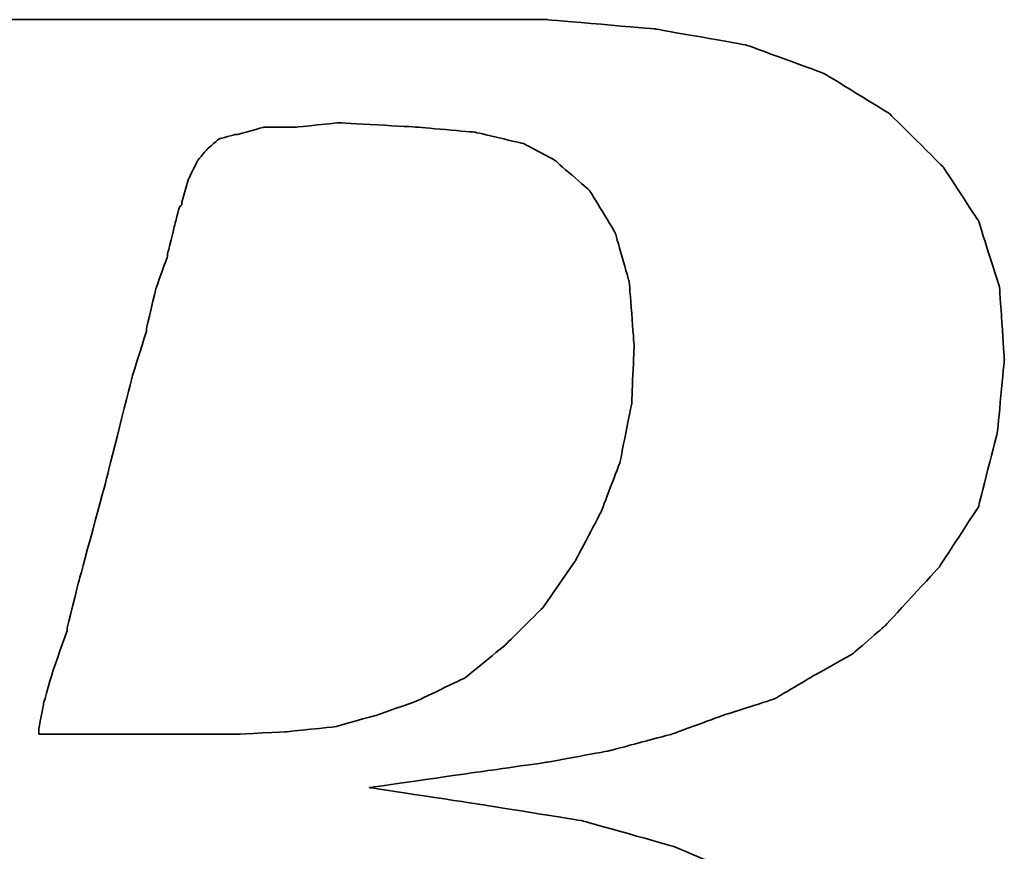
# Model space of a CAD drawing. Header units: millimetres. Extents: x 366 to 665, y 370 to 467.
# Tile 30 of 52: x 600.75 to 601.94, y 403.26 to 404.27. Entities that reach past the tile are written whole.
import ezdxf

# ---------------------------------------------------------------- set-up
doc = ezdxf.new("R2010")
doc.units = ezdxf.units.MM
doc.header["$LTSCALE"] = 0.15
doc.layers.add('DIM', color=4, linetype='CONTINUOUS')
doc.layers.add('layer 1', color=7, linetype='CONTINUOUS')

# ---------------------------------------------------------------- blocks, each defined once
blk = doc.blocks.new('TBI MOTION logo(完整正式版)')
at = {"layer": 'layer 1', "color": 22, "lineweight": 35}
for points, knots in [([(-64.65375, -6.86375), (-64.65375, -6.86375), (-64.84375, -7.29625), (-64.84375, -7.29625), (-64.84375, -7.29625), (-64.84375, -7.29625), (-64.86875, -7.34375), (-64.86875, -7.34375), (-64.86875, -7.34375), (-64.86875, -7.34375), (-64.86875, -7.36875), (-64.86875, -7.36875), (-64.86875, -7.36875), (-64.86875, -7.36875), (-65.15375, -7.65375), (-65.15375, -7.65375), (-65.15375, -7.65375), (-65.15375, -7.65375), (-65.17875, -7.65375), (-65.17875, -7.65375), (-65.17875, -7.65375), (-65.17875, -7.65375), (-65.20375, -7.67875), (-65.20375, -7.67875), (-65.20375, -7.67875), (-65.20375, -7.67875), (-65.58875, -7.87125), (-65.58875, -7.87125), (-65.58875, -7.87125), (-65.58875, -7.87125), (-65.63375, -7.87125), (-65.63375, -7.87125), (-65.63375, -7.87125), (-65.63375, -7.87125), (-65.65875, -7.89375), (-65.65875, -7.89375), (-65.65875, -7.89375), (-65.65875, -7.89375), (-66.09375, -7.94375), (-66.09375, -7.94375), (-66.09375, -7.94375), (-66.09375, -7.94375), (-66.11375, -7.94375), (-66.11375, -7.94375), (-66.11375, -7.94375), (-66.11375, -7.94375), (-66.16375, -7.94375), (-66.16375, -7.94375), (-66.16375, -7.94375), (-66.16375, -7.94375), (-66.30875, -7.94375), (-66.30875, -7.94375), (-66.30875, -7.94375), (-66.30875, -7.94375), (-66.69375, -7.94375), (-66.69375, -7.94375), (-66.69375, -7.94375), (-66.69375, -7.94375), (-67.07375, -7.94375), (-67.07375, -7.94375), (-67.07375, -7.94375), (-67.07375, -7.94375), (-67.12375, -7.94375), (-67.12375, -7.94375), (-67.12375, -7.94375), (-67.12375, -7.94375), (-67.12375, -7.96625), (-67.12375, -7.96625), (-67.12375, -7.96625), (-67.12375, -7.96625), (-67.14875, -7.99125), (-67.14875, -7.99125), (-67.14875, -7.99125), (-67.14875, -7.99125), (-67.24375, -8.34875), (-67.24375, -8.34875), (-67.24375, -8.34875), (-67.24375, -8.34875), (-67.31375, -8.68625), (-67.31375, -8.68625), (-67.31375, -8.68625), (-67.31375, -8.68625), (-67.26875, -8.68625), (-67.26875, -8.68625), (-67.26875, -8.68625), (-67.26875, -8.68625), (-67.07375, -8.68625), (-67.07375, -8.68625), (-67.07375, -8.68625), (-67.07375, -8.68625), (-66.54875, -8.68625), (-66.54875, -8.68625), (-66.54875, -8.68625), (-66.54875, -8.68625), (-65.82625, -8.68625), (-65.82625, -8.68625), (-65.82625, -8.68625), (-65.82625, -8.68625), (-65.01375, -8.68625), (-65.01375, -8.68625), (-65.01375, -8.68625), (-65.01375, -8.68625), (-64.05375, -8.68625), (-64.05375, -8.68625), (-64.05375, -8.68625), (-64.05375, -8.68625), (-62.08375, -8.68625), (-62.08375, -8.68625), (-62.08375, -8.68625), (-62.08375, -8.68625), (-60.06875, -8.68625), (-60.06875, -8.68625), (-60.06875, -8.68625), (-60.06875, -8.68625), (-59.10875, -8.68625), (-59.10875, -8.68625), (-59.10875, -8.68625), (-59.10875, -8.68625), (-58.29375, -8.68625), (-58.29375, -8.68625), (-58.29375, -8.68625), (-58.29375, -8.68625), (-57.57375, -8.68625), (-57.57375, -8.68625), (-57.57375, -8.68625), (-57.57375, -8.68625), (-57.04875, -8.68625), (-57.04875, -8.68625), (-57.04875, -8.68625), (-57.04875, -8.68625), (-56.85375, -8.68625), (-56.85375, -8.68625), (-56.85375, -8.68625), (-56.85375, -8.68625), (-56.70875, -8.68625), (-56.70875, -8.68625), (-56.70875, -8.68625), (-56.70875, -8.68625), (-56.61375, -8.68625), (-56.61375, -8.68625), (-56.61375, -8.68625), (-56.61375, -8.68625), (-56.56875, -8.68625), (-56.56875, -8.68625), (-56.56875, -8.68625), (-56.56875, -8.68625), (-55.65375, -8.63875), (-55.65375, -8.63875), (-55.65375, -8.63875), (-55.65375, -8.63875), (-54.76875, -8.51875), (-54.76875, -8.51875), (-54.76875, -8.51875), (-54.76875, -8.51875), (-53.90375, -8.30375), (-53.90375, -8.30375), (-53.90375, -8.30375), (-53.90375, -8.30375), (-53.08875, -8.03875), (-53.08875, -8.03875), (-53.08875, -8.03875), (-53.08875, -8.03875), (-52.34375, -7.65375), (-52.34375, -7.65375), (-52.34375, -7.65375), (-52.34375, -7.65375), (-51.69875, -7.29625), (-51.69875, -7.29625), (-51.69875, -7.29625), (-51.69875, -7.29625), (-51.21875, -6.91125), (-51.21875, -6.91125), (-51.21875, -6.91125), (-51.21875, -6.91125), (-50.83375, -6.50375), (-50.83375, -6.50375), (-50.83375, -6.50375), (-50.83375, -6.50375), (-50.44875, -5.94875), (-50.44875, -5.94875), (-50.44875, -5.94875), (-50.44875, -5.94875), (-50.13875, -5.30375), (-50.13875, -5.30375), (-50.13875, -5.30375), (-50.13875, -5.30375), (-49.99375, -4.65375), (-49.99375, -4.65375), (-49.99375, -4.65375), (-49.99375, -4.65375), (-49.92375, -3.98375), (-49.92375, -3.98375), (-49.92375, -3.98375), (-49.92375, -3.98375), (-49.99375, -3.19374), (-49.99375, -3.19374), (-49.99375, -3.19374), (-49.99375, -3.19374), (-50.23374, -2.44874), (-50.23374, -2.44874), (-50.23374, -2.44874), (-50.23374, -2.44874), (-50.59375, -1.87374), (-50.59375, -1.87374), (-50.59375, -1.87374), (-50.59375, -1.87374), (-51.09875, -1.31874), (-51.09875, -1.31874), (-51.09875, -1.31874), (-51.09875, -1.31874), (-51.74375, -0.81875), (-51.74375, -0.81875), (-51.74375, -0.81875), (-51.74375, -0.81875), (-52.53875, -0.48125), (-52.53875, -0.48125), (-52.53875, -0.48125), (-52.53875, -0.48125), (-53.47375, -0.21875), (-53.47375, -0.21875), (-53.47375, -0.21875), (-53.47375, -0.21875), (-54.52875, -0.04874), (-54.52875, -0.04874), (-54.52875, -0.04874), (-54.52875, -0.04874), (-55.65375, 0.12125), (-55.65375, 0.12125), (-55.65375, 0.12125), (-55.65375, 0.12125), (-54.50375, 0.28624), (-54.50375, 0.28624), (-54.50375, 0.28624), (-54.50375, 0.28624), (-53.83375, 0.38124), (-53.83375, 0.38124), (-53.83375, 0.38124), (-53.83375, 0.38124), (-53.18375, 0.50125), (-53.18375, 0.50125), (-53.18375, 0.50125), (-53.18375, 0.50125), (-52.55875, 0.66874), (-52.55875, 0.66874), (-52.55875, 0.66874), (-52.55875, 0.66874), (-52.03375, 0.86124), (-52.03375, 0.86124), (-52.03375, 0.86124), (-52.03375, 0.86124), (-51.50374, 1.03124), (-51.50374, 1.03124), (-51.50374, 1.03124), (-51.50374, 1.03124), (-51.09875, 1.27125), (-51.09875, 1.27125), (-51.09875, 1.27125), (-51.09875, 1.27125), (-50.71375, 1.48624), (-50.71375, 1.48624), (-50.71375, 1.48624), (-50.71375, 1.48624), (-50.37625, 1.77625), (-50.37625, 1.77625), (-50.37625, 1.77625), (-50.37625, 1.77625), (-49.82375, 2.37625), (-49.82375, 2.37625), (-49.82375, 2.37625), (-49.82375, 2.37625), (-49.41875, 2.99625), (-49.41875, 2.99625), (-49.41875, 2.99625), (-49.41875, 2.99625), (-49.22375, 3.76625), (-49.22375, 3.76625), (-49.22375, 3.76625), (-49.22375, 3.76625), (-49.15375, 4.50874), (-49.15375, 4.50874), (-49.15375, 4.50874), (-49.15375, 4.50874), (-49.20375, 5.25125), (-49.20375, 5.25125), (-49.20375, 5.25125), (-49.20375, 5.25125), (-49.41875, 5.92625), (-49.41875, 5.92625), (-49.41875, 5.92625), (-49.41875, 5.92625), (-49.77875, 6.47625), (-49.77875, 6.47625), (-49.77875, 6.47625), (-49.77875, 6.47625), (-50.33125, 7.02624), (-50.33125, 7.02624), (-50.33125, 7.02624), (-50.33125, 7.02624), (-51.00125, 7.43625), (-51.00125, 7.43625), (-51.00125, 7.43625), (-51.00125, 7.43625), (-51.79375, 7.72625), (-51.79375, 7.72625), (-51.79375, 7.72625), (-51.79375, 7.72625), (-52.72875, 7.89124), (-52.72875, 7.89124), (-52.72875, 7.89124), (-52.72875, 7.89124), (-53.83375, 7.98625), (-53.83375, 7.98625), (-53.83375, 7.98625), (-53.83375, 7.98625), (-53.92875, 7.98625), (-53.92875, 7.98625), (-53.92875, 7.98625), (-53.92875, 7.98625), (-54.26375, 7.98625), (-54.26375, 7.98625), (-54.26375, 7.98625), (-54.26375, 7.98625), (-54.74375, 7.98625), (-54.74375, 7.98625), (-54.74375, 7.98625), (-54.74375, 7.98625), (-55.36875, 7.98625), (-55.36875, 7.98625), (-55.36875, 7.98625), (-55.36875, 7.98625), (-56.13375, 7.98625), (-56.13375, 7.98625), (-56.13375, 7.98625), (-56.13375, 7.98625), (-56.94875, 7.98625), (-56.94875, 7.98625), (-56.94875, 7.98625), (-56.94875, 7.98625), (-58.77625, 7.98625), (-58.77625, 7.98625), (-58.77625, 7.98625), (-58.77625, 7.98625), (-60.59875, 7.98625), (-60.59875, 7.98625), (-60.59875, 7.98625), (-60.59875, 7.98625), (-61.41375, 7.98625), (-61.41375, 7.98625), (-61.41375, 7.98625), (-61.41375, 7.98625), (-62.17875, 7.98625), (-62.17875, 7.98625), (-62.17875, 7.98625), (-62.17875, 7.98625), (-62.80375, 7.98625), (-62.80375, 7.98625), (-62.80375, 7.98625), (-62.80375, 7.98625), (-63.30625, 7.98625), (-63.30625, 7.98625), (-63.30625, 7.98625), (-63.30625, 7.98625), (-63.57375, 7.98625), (-63.57375, 7.98625), (-63.57375, 7.98625), (-63.57375, 7.98625), (-63.57375, 7.96375), (-63.57375, 7.96375), (-63.57375, 7.96375), (-63.57375, 7.96375), (-63.59875, 7.94125), (-63.59875, 7.94125), (-63.59875, 7.94125), (-63.59875, 7.94125), (-63.69375, 7.55625), (-63.69375, 7.55625), (-63.69375, 7.55625), (-63.69375, 7.55625), (-63.76375, 7.24624), (-63.76375, 7.24624), (-63.76375, 7.24624), (-63.76375, 7.24624), (-63.23875, 7.24624), (-63.23875, 7.24624), (-63.23875, 7.24624), (-63.23875, 7.24624), (-62.75875, 7.24624), (-62.75875, 7.24624), (-62.75875, 7.24624), (-62.75875, 7.24624), (-62.61125, 7.24624), (-62.61125, 7.24624), (-62.61125, 7.24624), (-62.61125, 7.24624), (-62.56625, 7.24624), (-62.56625, 7.24624), (-62.56625, 7.24624), (-62.56625, 7.24624), (-62.22875, 7.24624), (-62.22875, 7.24624), (-62.22875, 7.24624), (-62.22875, 7.24624), (-62.20375, 7.24624), (-62.20375, 7.24624), (-62.20375, 7.24624), (-62.20375, 7.24624), (-62.17875, 7.21875), (-62.17875, 7.21875), (-62.17875, 7.21875), (-62.17875, 7.21875), (-61.96375, 7.17125), (-61.96375, 7.17125), (-61.96375, 7.17125), (-61.96375, 7.17125), (-61.72375, 7.12624), (-61.72375, 7.12624), (-61.72375, 7.12624), (-61.72375, 7.12624), (-61.70375, 7.12624), (-61.70375, 7.12624), (-61.70375, 7.12624), (-61.70375, 7.12624), (-61.55875, 7.07624), (-61.55875, 7.07624), (-61.55875, 7.07624), (-61.55875, 7.07624), (-61.50875, 7.07624), (-61.50875, 7.07624), (-61.50875, 7.07624), (-61.50875, 7.07624), (-61.48375, 7.02624), (-61.48375, 7.02624), (-61.48375, 7.02624), (-61.48375, 7.02624), (-61.31875, 6.83375), (-61.31875, 6.83375), (-61.31875, 6.83375), (-61.31875, 6.83375), (-61.29375, 6.81125), (-61.29375, 6.81125), (-61.29375, 6.81125), (-61.29375, 6.81125), (-61.29375, 6.78625), (-61.29375, 6.78625), (-61.29375, 6.78625), (-61.29375, 6.78625), (-61.19875, 6.50124), (-61.19875, 6.50124), (-61.19875, 6.50124), (-61.19875, 6.50124), (-61.17375, 6.45124), (-61.17375, 6.45124), (-61.17375, 6.45124), (-61.17375, 6.45124), (-61.19875, 6.40625), (-61.19875, 6.40625), (-61.19875, 6.40625), (-61.19875, 6.40625), (-61.26875, 5.99624), (-61.26875, 5.99624), (-61.26875, 5.99624), (-61.26875, 5.99624), (-61.26875, 5.85125), (-61.26875, 5.85125), (-61.26875, 5.85125), (-61.26875, 5.85125), (-61.26875, 5.82625), (-61.26875, 5.82625), (-61.26875, 5.82625), (-61.26875, 5.82625), (-61.29375, 5.80625), (-61.29375, 5.80625), (-61.29375, 5.80625), (-61.29375, 5.80625), (-61.34125, 5.66125), (-61.34125, 5.66125), (-61.34125, 5.66125), (-61.34125, 5.66125), (-61.41375, 5.44625), (-61.41375, 5.44625), (-61.41375, 5.44625), (-61.41375, 5.44625), (-61.48375, 5.15625), (-61.48375, 5.15625), (-61.48375, 5.15625), (-61.48375, 5.15625), (-61.58375, 4.82124), (-61.58375, 4.82124), (-61.58375, 4.82124), (-61.58375, 4.82124), (-61.79875, 4.00375), (-61.79875, 4.00375), (-61.79875, 4.00375), (-61.79875, 4.00375), (-62.05875, 2.99625), (-62.05875, 2.99625), (-62.05875, 2.99625), (-62.05875, 2.99625), (-62.34875, 1.91625), (-62.34875, 1.91625), (-62.34875, 1.91625), (-62.34875, 1.91625), (-62.97375, -0.41124), (-62.97375, -0.41124), (-62.97375, -0.41124), (-62.97375, -0.41124), (-63.59875, -2.75875), (-63.59875, -2.75875), (-63.59875, -2.75875), (-63.59875, -2.75875), (-63.88375, -3.86374), (-63.88375, -3.86374), (-63.88375, -3.86374), (-63.88375, -3.86374), (-64.14875, -4.82374), (-64.14875, -4.82374), (-64.14875, -4.82374), (-64.14875, -4.82374), (-64.36375, -5.64125), (-64.36375, -5.64125), (-64.36375, -5.64125), (-64.36375, -5.64125), (-64.43625, -5.97625), (-64.43625, -5.97625), (-64.43625, -5.97625), (-64.43625, -5.97625), (-64.50875, -6.28625), (-64.50875, -6.28625), (-64.50875, -6.28625), (-64.50875, -6.28625), (-64.50875, -6.30875), (-64.50875, -6.30875), (-64.50875, -6.30875), (-64.50875, -6.30875), (-64.57875, -6.50375), (-64.57875, -6.50375), (-64.57875, -6.50375), (-64.57875, -6.50375), (-64.62875, -6.69625), (-64.62875, -6.69625), (-64.62875, -6.69625), (-64.62875, -6.69625), (-64.62875, -6.76875), (-64.62875, -6.76875), (-64.62875, -6.76875), (-64.62875, -6.76875), (-64.62875, -6.81375), (-64.62875, -6.81375), (-64.62875, -6.81375), (-64.62875, -6.81375), (-64.62875, -6.83875), (-64.62875, -6.83875), (-64.62875, -6.83875), (-64.62875, -6.83875), (-64.65375, -6.86375), (-64.65375, -6.86375)], [0, 0, 0, 0, 0.00719424, 0.00719424, 0.00719424, 0.00719425, 0.01438849, 0.01438849, 0.01438849, 0.0143885, 0.02158273, 0.02158273, 0.02158273, 0.02158274, 0.02877698, 0.02877698, 0.02877698, 0.02877699, 0.03597122, 0.03597122, 0.03597122, 0.03597123, 0.04316547, 0.04316547, 0.04316547, 0.04316548, 0.05035971, 0.05035971, 0.05035971, 0.05035972, 0.05755396, 0.05755396, 0.05755396, 0.05755397, 0.0647482, 0.0647482, 0.0647482, 0.06474821, 0.07194245, 0.07194245, 0.07194245, 0.07194246, 0.07913669, 0.07913669, 0.07913669, 0.0791367, 0.08633094, 0.08633094, 0.08633094, 0.08633095, 0.09352518, 0.09352518, 0.09352518, 0.09352519, 0.10071942, 0.10071942, 0.10071942, 0.10071943, 0.10791367, 0.10791367, 0.10791367, 0.10791368, 0.11510791, 0.11510791, 0.11510791, 0.11510792, 0.12230216, 0.12230216, 0.12230216, 0.12230217, 0.1294964, 0.1294964, 0.1294964, 0.12949641, 0.13669065, 0.13669065, 0.13669065, 0.13669066, 0.14388489, 0.14388489, 0.14388489, 0.1438849, 0.15107914, 0.15107914, 0.15107914, 0.15107915, 0.15827338, 0.15827338, 0.15827338, 0.15827339, 0.16546763, 0.16546763, 0.16546763, 0.16546764, 0.17266187, 0.17266187, 0.17266187, 0.17266188, 0.17985612, 0.17985612, 0.17985612, 0.17985613, 0.18705036, 0.18705036, 0.18705036, 0.18705037, 0.1942446, 0.1942446, 0.1942446, 0.19424461, 0.20143885, 0.20143885, 0.20143885, 0.20143886, 0.20863309, 0.20863309, 0.20863309, 0.2086331, 0.21582734, 0.21582734, 0.21582734, 0.21582735, 0.22302158, 0.22302158, 0.22302158, 0.22302159, 0.23021583, 0.23021583, 0.23021583, 0.23021584, 0.23741007, 0.23741007, 0.23741007, 0.23741008, 0.24460432, 0.24460432, 0.24460432, 0.24460433, 0.25179856, 0.25179856, 0.25179856, 0.25179857, 0.25899281, 0.25899281, 0.25899281, 0.25899282, 0.26618705, 0.26618705, 0.26618705, 0.26618706, 0.27338129, 0.27338129, 0.27338129, 0.2733813, 0.28057554, 0.28057554, 0.28057554, 0.28057555, 0.28776978, 0.28776978, 0.28776978, 0.28776979, 0.29496403, 0.29496403, 0.29496403, 0.29496404, 0.30215827, 0.30215827, 0.30215827, 0.30215828, 0.30935252, 0.30935252, 0.30935252, 0.30935253, 0.31654676, 0.31654676, 0.31654676, 0.31654677, 0.32374101, 0.32374101, 0.32374101, 0.32374102, 0.33093525, 0.33093525, 0.33093525, 0.33093526, 0.3381295, 0.3381295, 0.3381295, 0.33812951, 0.34532374, 0.34532374, 0.34532374, 0.34532375, 0.35251799, 0.35251799, 0.35251799, 0.352518, 0.35971223, 0.35971223, 0.35971223, 0.35971224, 0.36690647, 0.36690647, 0.36690647, 0.36690648, 0.37410072, 0.37410072, 0.37410072, 0.37410073, 0.38129496, 0.38129496, 0.38129496, 0.38129497, 0.38848921, 0.38848921, 0.38848921, 0.38848922, 0.39568345, 0.39568345, 0.39568345, 0.39568346, 0.4028777, 0.4028777, 0.4028777, 0.40287771, 0.41007194, 0.41007194, 0.41007194, 0.41007195, 0.41726619, 0.41726619, 0.41726619, 0.4172662, 0.42446043, 0.42446043, 0.42446043, 0.42446044, 0.43165468, 0.43165468, 0.43165468, 0.43165469, 0.43884892, 0.43884892, 0.43884892, 0.43884893, 0.44604317, 0.44604317, 0.44604317, 0.44604318, 0.45323741, 0.45323741, 0.45323741, 0.45323742, 0.46043165, 0.46043165, 0.46043165, 0.46043166, 0.4676259, 0.4676259, 0.4676259, 0.46762591, 0.47482014, 0.47482014, 0.47482014, 0.47482015, 0.48201439, 0.48201439, 0.48201439, 0.4820144, 0.48920863, 0.48920863, 0.48920863, 0.48920864, 0.49640288, 0.49640288, 0.49640288, 0.49640289, 0.50359712, 0.50359712, 0.50359712, 0.50359713, 0.51079137, 0.51079137, 0.51079137, 0.51079138, 0.51798561, 0.51798561, 0.51798561, 0.51798562, 0.52517986, 0.52517986, 0.52517986, 0.52517987, 0.5323741, 0.5323741, 0.5323741, 0.53237411, 0.53956835, 0.53956835, 0.53956835, 0.53956836, 0.54676259, 0.54676259, 0.54676259, 0.5467626, 0.55395683, 0.55395683, 0.55395683, 0.55395684, 0.56115108, 0.56115108, 0.56115108, 0.56115109, 0.56834532, 0.56834532, 0.56834532, 0.56834533, 0.57553957, 0.57553957, 0.57553957, 0.57553958, 0.58273381, 0.58273381, 0.58273381, 0.58273382, 0.58992806, 0.58992806, 0.58992806, 0.58992807, 0.5971223, 0.5971223, 0.5971223, 0.59712231, 0.60431655, 0.60431655, 0.60431655, 0.60431656, 0.61151079, 0.61151079, 0.61151079, 0.6115108, 0.61870504, 0.61870504, 0.61870504, 0.61870505, 0.62589928, 0.62589928, 0.62589928, 0.62589929, 0.63309353, 0.63309353, 0.63309353, 0.63309354, 0.64028777, 0.64028777, 0.64028777, 0.64028778, 0.64748201, 0.64748201, 0.64748201, 0.64748202, 0.65467626, 0.65467626, 0.65467626, 0.65467627, 0.6618705, 0.6618705, 0.6618705, 0.66187051, 0.66906475, 0.66906475, 0.66906475, 0.66906476, 0.67625899, 0.67625899, 0.67625899, 0.676259, 0.68345324, 0.68345324, 0.68345324, 0.68345325, 0.69064748, 0.69064748, 0.69064748, 0.69064749, 0.69784173, 0.69784173, 0.69784173, 0.69784174, 0.70503597, 0.70503597, 0.70503597, 0.70503598, 0.71223022, 0.71223022, 0.71223022, 0.71223023, 0.71942446, 0.71942446, 0.71942446, 0.71942447, 0.72661871, 0.72661871, 0.72661871, 0.72661872, 0.73381295, 0.73381295, 0.73381295, 0.73381296, 0.74100719, 0.74100719, 0.74100719, 0.7410072, 0.74820144, 0.74820144, 0.74820144, 0.74820145, 0.75539568, 0.75539568, 0.75539568, 0.75539569, 0.76258993, 0.76258993, 0.76258993, 0.76258994, 0.76978417, 0.76978417, 0.76978417, 0.76978418, 0.77697842, 0.77697842, 0.77697842, 0.77697843, 0.78417266, 0.78417266, 0.78417266, 0.78417267, 0.79136691, 0.79136691, 0.79136691, 0.79136692, 0.79856115, 0.79856115, 0.79856115, 0.79856116, 0.8057554, 0.8057554, 0.8057554, 0.80575541, 0.81294964, 0.81294964, 0.81294964, 0.81294965, 0.82014388, 0.82014388, 0.82014388, 0.82014389, 0.82733813, 0.82733813, 0.82733813, 0.82733814, 0.83453237, 0.83453237, 0.83453237, 0.83453238, 0.84172662, 0.84172662, 0.84172662, 0.84172663, 0.84892086, 0.84892086, 0.84892086, 0.84892087, 0.85611511, 0.85611511, 0.85611511, 0.85611512, 0.86330935, 0.86330935, 0.86330935, 0.86330936, 0.8705036, 0.8705036, 0.8705036, 0.87050361, 0.87769784, 0.87769784, 0.87769784, 0.87769785, 0.88489209, 0.88489209, 0.88489209, 0.8848921, 0.89208633, 0.89208633, 0.89208633, 0.89208634, 0.89928058, 0.89928058, 0.89928058, 0.89928059, 0.90647482, 0.90647482, 0.90647482, 0.90647483, 0.91366906, 0.91366906, 0.91366906, 0.91366907, 0.92086331, 0.92086331, 0.92086331, 0.92086332, 0.92805755, 0.92805755, 0.92805755, 0.92805756, 0.9352518, 0.9352518, 0.9352518, 0.93525181, 0.94244604, 0.94244604, 0.94244604, 0.94244605, 0.94964029, 0.94964029, 0.94964029, 0.9496403, 0.95683453, 0.95683453, 0.95683453, 0.95683454, 0.96402878, 0.96402878, 0.96402878, 0.96402879, 0.97122302, 0.97122302, 0.97122302, 0.97122303, 0.97841727, 0.97841727, 0.97841727, 0.97841728, 0.98561151, 0.98561151, 0.98561151, 0.98561152, 0.99280576, 0.99280576, 0.99280576, 0.99280577, 1, 1, 1, 1]), ([(-57.50375, 6.35625), (-57.50375, 6.35625), (-57.57375, 6.11625), (-57.57375, 6.11625), (-57.57375, 6.11625), (-57.57375, 6.11625), (-57.57375, 6.09125), (-57.57375, 6.09125), (-57.57375, 6.09125), (-57.57375, 6.09125), (-57.59875, 6.06625), (-57.59875, 6.06625), (-57.59875, 6.06625), (-57.59875, 6.06625), (-57.64875, 5.87625), (-57.64875, 5.87625), (-57.64875, 5.87625), (-57.64875, 5.87625), (-57.71875, 5.58875), (-57.71875, 5.58875), (-57.71875, 5.58875), (-57.71875, 5.58875), (-57.71875, 5.56625), (-57.71875, 5.56625), (-57.71875, 5.56625), (-57.71875, 5.56625), (-57.83875, 5.23125), (-57.83875, 5.23125), (-57.83875, 5.23125), (-57.83875, 5.23125), (-57.93625, 4.82124), (-57.93625, 4.82124), (-57.93625, 4.82124), (-57.93625, 4.82124), (-57.93625, 4.79624), (-57.93625, 4.79624), (-57.93625, 4.79624), (-57.93625, 4.79624), (-58.07875, 4.34125), (-58.07875, 4.34125), (-58.07875, 4.34125), (-58.07875, 4.34125), (-58.34375, 3.28625), (-58.34375, 3.28625), (-58.34375, 3.28625), (-58.34375, 3.28625), (-58.62875, 2.23124), (-58.62875, 2.23124), (-58.62875, 2.23124), (-58.62875, 2.23124), (-58.74875, 1.75125), (-58.74875, 1.75125), (-58.74875, 1.75125), (-58.74875, 1.75125), (-58.74875, 1.72625), (-58.74875, 1.72625), (-58.74875, 1.72625), (-58.74875, 1.72625), (-58.89375, 1.31625), (-58.89375, 1.31625), (-58.89375, 1.31625), (-58.89375, 1.31625), (-58.98875, 0.98124), (-58.98875, 0.98124), (-58.98875, 0.98124), (-58.98875, 0.98124), (-59.03875, 0.71625), (-59.03875, 0.71625), (-59.03875, 0.71625), (-59.03875, 0.71625), (-59.03875, 0.66874), (-59.03875, 0.66874), (-59.03875, 0.66874), (-59.03875, 0.66874), (-58.91875, 0.66874), (-58.91875, 0.66874), (-58.91875, 0.66874), (-58.91875, 0.66874), (-58.53375, 0.66874), (-58.53375, 0.66874), (-58.53375, 0.66874), (-58.53375, 0.66874), (-58.10375, 0.66874), (-58.10375, 0.66874), (-58.10375, 0.66874), (-58.10375, 0.66874), (-57.66875, 0.66874), (-57.66875, 0.66874), (-57.66875, 0.66874), (-57.66875, 0.66874), (-57.33375, 0.66874), (-57.33375, 0.66874), (-57.33375, 0.66874), (-57.33375, 0.66874), (-57.09375, 0.66874), (-57.09375, 0.66874), (-57.09375, 0.66874), (-57.09375, 0.66874), (-56.99875, 0.66874), (-56.99875, 0.66874), (-56.99875, 0.66874), (-56.99875, 0.66874), (-56.49375, 0.69374), (-56.49375, 0.69374), (-56.49375, 0.69374), (-56.49375, 0.69374), (-56.01375, 0.74374), (-56.01375, 0.74374), (-56.01375, 0.74374), (-56.01375, 0.74374), (-55.58375, 0.86124), (-55.58375, 0.86124), (-55.58375, 0.86124), (-55.58375, 0.86124), (-55.17375, 1.00624), (-55.17375, 1.00624), (-55.17375, 1.00624), (-55.17375, 1.00624), (-54.67375, 1.24625), (-54.67375, 1.24625), (-54.67375, 1.24625), (-54.67375, 1.24625), (-54.26375, 1.58124), (-54.26375, 1.58124), (-54.26375, 1.58124), (-54.26375, 1.58124), (-53.87875, 1.96374), (-53.87875, 1.96374), (-53.87875, 1.96374), (-53.87875, 1.96374), (-53.54375, 2.44625), (-53.54375, 2.44625), (-53.54375, 2.44625), (-53.54375, 2.44625), (-53.27875, 2.95125), (-53.27875, 2.95125), (-53.27875, 2.95125), (-53.27875, 2.95125), (-53.08875, 3.45124), (-53.08875, 3.45124), (-53.08875, 3.45124), (-53.08875, 3.45124), (-52.96875, 4.05124), (-52.96875, 4.05124), (-52.96875, 4.05124), (-52.96875, 4.05124), (-52.94375, 4.65125), (-52.94375, 4.65125), (-52.94375, 4.65125), (-52.94375, 4.65125), (-52.99375, 5.30125), (-52.99375, 5.30125), (-52.99375, 5.30125), (-52.99375, 5.30125), (-53.13875, 5.80625), (-53.13875, 5.80625), (-53.13875, 5.80625), (-53.13875, 5.80625), (-53.39875, 6.23625), (-53.39875, 6.23625), (-53.39875, 6.23625), (-53.39875, 6.23625), (-53.75875, 6.54875), (-53.75875, 6.54875), (-53.75875, 6.54875), (-53.75875, 6.54875), (-54.07375, 6.71625), (-54.07375, 6.71625), (-54.07375, 6.71625), (-54.07375, 6.71625), (-54.57375, 6.83375), (-54.57375, 6.83375), (-54.57375, 6.83375), (-54.57375, 6.83375), (-55.17375, 6.88625), (-55.17375, 6.88625), (-55.17375, 6.88625), (-55.17375, 6.88625), (-55.96875, 6.93125), (-55.96875, 6.93125), (-55.96875, 6.93125), (-55.96875, 6.93125), (-56.39875, 6.88625), (-56.39875, 6.88625), (-56.39875, 6.88625), (-56.39875, 6.88625), (-56.42125, 6.88625), (-56.42125, 6.88625), (-56.42125, 6.88625), (-56.42125, 6.88625), (-56.73375, 6.88625), (-56.73375, 6.88625), (-56.73375, 6.88625), (-56.73375, 6.88625), (-56.99875, 6.81125), (-56.99875, 6.81125), (-56.99875, 6.81125), (-56.99875, 6.81125), (-57.02375, 6.81125), (-57.02375, 6.81125), (-57.02375, 6.81125), (-57.02375, 6.81125), (-57.18875, 6.76625), (-57.18875, 6.76625), (-57.18875, 6.76625), (-57.18875, 6.76625), (-57.30875, 6.66625), (-57.30875, 6.66625), (-57.30875, 6.66625), (-57.30875, 6.66625), (-57.40875, 6.54875), (-57.40875, 6.54875), (-57.40875, 6.54875), (-57.40875, 6.54875), (-57.50375, 6.35625), (-57.50375, 6.35625)], [0, 0, 0, 0, 0.01851852, 0.01851852, 0.01851852, 0.01851853, 0.03703704, 0.03703704, 0.03703704, 0.03703705, 0.05555556, 0.05555556, 0.05555556, 0.05555557, 0.07407407, 0.07407407, 0.07407407, 0.07407408, 0.09259259, 0.09259259, 0.09259259, 0.0925926, 0.11111111, 0.11111111, 0.11111111, 0.11111112, 0.12962963, 0.12962963, 0.12962963, 0.12962964, 0.14814815, 0.14814815, 0.14814815, 0.14814816, 0.16666667, 0.16666667, 0.16666667, 0.16666668, 0.18518519, 0.18518519, 0.18518519, 0.1851852, 0.2037037, 0.2037037, 0.2037037, 0.20370371, 0.22222222, 0.22222222, 0.22222222, 0.22222223, 0.24074074, 0.24074074, 0.24074074, 0.24074075, 0.25925926, 0.25925926, 0.25925926, 0.25925927, 0.27777778, 0.27777778, 0.27777778, 0.27777779, 0.2962963, 0.2962963, 0.2962963, 0.29629631, 0.31481481, 0.31481481, 0.31481481, 0.31481482, 0.33333333, 0.33333333, 0.33333333, 0.33333334, 0.35185185, 0.35185185, 0.35185185, 0.35185186, 0.37037037, 0.37037037, 0.37037037, 0.37037038, 0.38888889, 0.38888889, 0.38888889, 0.3888889, 0.40740741, 0.40740741, 0.40740741, 0.40740742, 0.42592593, 0.42592593, 0.42592593, 0.42592594, 0.44444444, 0.44444444, 0.44444444, 0.44444445, 0.46296296, 0.46296296, 0.46296296, 0.46296297, 0.48148148, 0.48148148, 0.48148148, 0.48148149, 0.5, 0.5, 0.5, 0.50000001, 0.51851852, 0.51851852, 0.51851852, 0.51851853, 0.53703704, 0.53703704, 0.53703704, 0.53703705, 0.55555556, 0.55555556, 0.55555556, 0.55555557, 0.57407407, 0.57407407, 0.57407407, 0.57407408, 0.59259259, 0.59259259, 0.59259259, 0.5925926, 0.61111111, 0.61111111, 0.61111111, 0.61111112, 0.62962963, 0.62962963, 0.62962963, 0.62962964, 0.64814815, 0.64814815, 0.64814815, 0.64814816, 0.66666667, 0.66666667, 0.66666667, 0.66666668, 0.68518519, 0.68518519, 0.68518519, 0.6851852, 0.7037037, 0.7037037, 0.7037037, 0.70370371, 0.72222222, 0.72222222, 0.72222222, 0.72222223, 0.74074074, 0.74074074, 0.74074074, 0.74074075, 0.75925926, 0.75925926, 0.75925926, 0.75925927, 0.77777778, 0.77777778, 0.77777778, 0.77777779, 0.7962963, 0.7962963, 0.7962963, 0.79629631, 0.81481481, 0.81481481, 0.81481481, 0.81481482, 0.83333333, 0.83333333, 0.83333333, 0.83333334, 0.85185185, 0.85185185, 0.85185185, 0.85185186, 0.87037037, 0.87037037, 0.87037037, 0.87037038, 0.88888889, 0.88888889, 0.88888889, 0.8888889, 0.90740741, 0.90740741, 0.90740741, 0.90740742, 0.92592593, 0.92592593, 0.92592593, 0.92592594, 0.94444444, 0.94444444, 0.94444444, 0.94444445, 0.96296296, 0.96296296, 0.96296296, 0.96296297, 0.98148148, 0.98148148, 0.98148148, 0.98148149, 1, 1, 1, 1])]:
    blk.add_open_spline(points, degree=3, knots=knots, dxfattribs=at)

msp = doc.modelspace()

# ---------------------------------------------------------------- block references
at = {"layer": 'DIM', "color": 7, "xscale": 0.1185822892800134, "yscale": 0.1185822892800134, "zscale": 0.1185822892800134}
msp.add_blockref('TBI MOTION logo(完整正式版)', (607.7692, 403.3192), dxfattribs=at)

doc.saveas('drawing.dxf')
